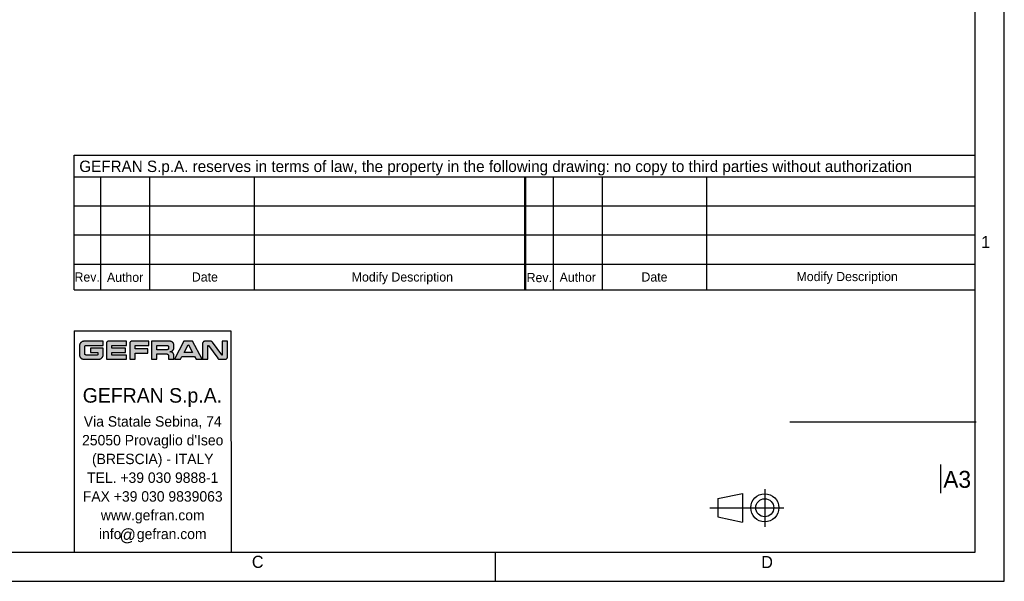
# Model space of a CAD drawing. Header units: millimetres. Extents: x 0 to 420, y 0 to 297.
# Tile 59 of 76: x 217 to 420, y 0 to 116. Entities that reach past the tile are written whole.
import ezdxf

# ---------------------------------------------------------------- set-up
doc = ezdxf.new("R2010")
doc.units = ezdxf.units.MM
doc.header["$LTSCALE"] = 23.1
doc.layers.get('0').update_dxf_attribs({"linetype": 'CONTINUOUS'})
doc.styles.add('TEXTSTYLE_2', font='trium.ttf')
doc.styles.add('TEXTSTYLE_3', font='trium.ttf')
doc.styles.add('TEXTSTYLE_4', font='triumb.ttf')

msp = doc.modelspace()

# ---------------------------------------------------------------- hatches: boundary and pattern name
at = {"linetype": 'CONTINUOUS'}
h = msp.add_hatch(color=2, dxfattribs=at)
h.paths.add_polyline_path([(251.55371, 48.83193), (251.56365, 48.83283), (251.5736, 48.83193), (251.58307, 48.82927), (251.5919, 48.82492), (251.59987, 48.81895), (251.60673, 48.81153), (251.61207, 48.80316), (252.42236, 47.27917), (250.70463, 47.27917), (251.51515, 48.80316), (251.52066, 48.81173), (251.52737, 48.81894), (251.53536, 48.82491), (251.54422, 48.82927)])
h.paths.add_polyline_path([(248.0164, 47.4574), (248.07508, 47.47806), (248.13211, 47.50311), (248.1872, 47.53245), (248.24004, 47.56593), (248.29033, 47.60338), (248.33775, 47.64458), (248.37547, 47.68226), (248.41671, 47.72963), (248.45421, 47.77988), (248.48775, 47.8327), (248.51715, 47.88776), (248.54226, 47.94476), (248.56298, 48.00342), (248.5792, 48.06345), (248.59087, 48.12463), (248.59792, 48.18672), (248.60033, 48.24954), (248.60033, 48.74846), (248.59799, 48.81142), (248.59099, 48.87364), (248.57939, 48.93494), (248.56323, 48.99508), (248.54259, 49.05383), (248.51755, 49.11091), (248.48823, 49.16603), (248.45478, 49.21889), (248.41738, 49.26918), (248.37625, 49.31657), (248.3385, 49.35437), (248.29121, 49.39555), (248.24105, 49.43298), (248.18833, 49.46644), (248.13337, 49.49576), (248.07646, 49.52079), (248.0179, 49.54143), (247.95794, 49.55758), (247.89682, 49.56918), (247.83476, 49.57618), (247.77196, 49.57852), (243.99503, 49.57852), (243.99503, 45.85562), (245.09074, 45.85562), (245.09074, 46.95366), (247.07309, 46.95366), (247.11844, 46.95133), (247.16296, 46.94438), (247.20636, 46.93288), (247.24833, 46.91693), (247.28849, 46.89666), (247.32643, 46.87224), (247.36173, 46.84393), (247.39395, 46.81203), (247.39639, 46.80934), (247.42476, 46.7741), (247.44921, 46.73624), (247.46952, 46.69617), (247.48549, 46.65431), (247.497, 46.61105), (247.50395, 46.56671), (247.50628, 46.52158), (247.50628, 45.85562), (248.60198, 45.85562), (248.60198, 46.58771), (248.59963, 46.65041), (248.59264, 46.71244), (248.58102, 46.77361), (248.56484, 46.8337), (248.54416, 46.89245), (248.51906, 46.9496), (248.48965, 47.00485), (248.45609, 47.05788), (248.41856, 47.10838), (248.37726, 47.15601), (248.33774, 47.19556), (248.29016, 47.23687), (248.23973, 47.27442), (248.18677, 47.30799), (248.1316, 47.33739), (248.07454, 47.36249), (248.01588, 47.38317), (247.95588, 47.39935), (247.8948, 47.41096), (247.83285, 47.41796), (247.77023, 47.4203), (247.83306, 47.42264), (247.89516, 47.42964), (247.95635, 47.44124)])
h.paths.add_polyline_path([(229.82298, 49.5387), (229.75765, 49.51677), (229.69373, 49.49014), (229.63149, 49.45889), (229.5712, 49.42312), (229.51317, 49.38298), (229.45771, 49.33863), (229.40515, 49.29028), (229.35581, 49.2382), (229.3336, 49.21224), (229.2896, 49.1552), (229.24961, 49.0953), (229.21386, 49.03289), (229.18253, 48.96832), (229.15577, 48.90194), (229.1337, 48.83409), (229.11639, 48.76509), (229.1039, 48.69521), (229.09627, 48.62471), (229.09351, 48.55383), (229.09351, 46.83132), (229.09612, 46.76099), (229.10356, 46.69176), (229.11579, 46.62378), (229.13273, 46.55722), (229.15432, 46.49225), (229.18048, 46.42907), (229.21112, 46.3679), (229.24613, 46.30898), (229.28537, 46.25254), (229.3287, 46.19886), (229.37593, 46.1482), (229.42686, 46.10081), (229.48124, 46.05695), (229.49553, 46.04643), (229.55384, 46.00737), (229.61491, 45.9724), (229.67846, 45.9417), (229.74419, 45.91541), (229.81182, 45.89367), (229.88108, 45.87657), (229.9517, 45.86421), (230.02343, 45.85665), (230.09606, 45.85395), (233.02208, 45.85395), (233.0927, 45.85655), (233.16258, 45.86401), (233.23152, 45.87629), (233.29932, 45.89334), (233.36576, 45.9151), (233.43056, 45.94148), (233.49346, 45.97239), (233.55417, 46.0077), (233.61239, 46.04725), (233.6678, 46.09086), (233.72011, 46.1383), (233.74086, 46.15908), (233.78822, 46.21145), (233.83175, 46.26692), (233.87122, 46.32519), (233.90644, 46.38594), (233.93727, 46.44888), (233.96356, 46.51372), (233.98522, 46.58018), (234.00217, 46.64801), (234.01436, 46.71698), (234.02172, 46.78687), (234.02422, 46.8575), (234.02409, 46.85993), (234.02356, 46.96503), (234.02372, 47.72479), (234.02422, 48.15077), (231.39723, 48.15077), (231.39723, 47.27917), (232.92851, 47.27917), (232.92851, 46.86995), (232.92611, 46.84389), (232.91899, 46.81888), (232.90733, 46.79553), (232.89143, 46.77458), (232.88275, 46.7659), (232.8618, 46.75), (232.83845, 46.73834), (232.81344, 46.73122), (232.78739, 46.72882), (230.47202, 46.72834), (230.43481, 46.73076), (230.3984, 46.73798), (230.36322, 46.7499), (230.32979, 46.76637), (230.29869, 46.78715), (230.27056, 46.81183), (230.24603, 46.83986), (230.22557, 46.87061), (230.2095, 46.90352), (230.19801, 46.93807), (230.19123, 46.97382), (230.18925, 47.01041), (230.18935, 47.4902), (230.19026, 48.30891), (230.19092, 48.41921), (230.19105, 48.42164), (230.19347, 48.45897), (230.20068, 48.49537), (230.21258, 48.53044), (230.229, 48.5637), (230.24971, 48.59461), (230.27246, 48.62068), (230.3003, 48.6454), (230.331, 48.66613), (230.364, 48.68254), (230.3988, 48.69443), (230.43493, 48.70163), (230.47202, 48.70405), (234.02422, 48.70445), (234.02422, 49.57852), (230.09423, 49.57852), (230.02528, 49.57582), (229.95699, 49.56827), (229.8895, 49.55588)])
h.paths.add_polyline_path([(234.98282, 49.5589), (234.942, 49.54382), (234.90283, 49.52464), (234.86567, 49.50151), (234.83092, 49.47466), (234.81417, 49.45952), (234.78386, 49.42761), (234.757, 49.39288), (234.73387, 49.35575), (234.71469, 49.3166), (234.69961, 49.27581), (234.68875, 49.23373), (234.68219, 49.19066), (234.67999, 49.14685), (234.67999, 45.85473), (238.83874, 45.85473), (238.83874, 46.72633), (235.7757, 46.72633), (235.7757, 47.27917), (238.62703, 47.27917), (238.62703, 48.15575), (235.7757, 48.15575), (235.7757, 48.7061), (238.84205, 48.7061), (238.84205, 49.57852), (235.11186, 49.57852), (235.06803, 49.57632), (235.02493, 49.56976)])
h.paths.add_polyline_path([(259.31674, 45.87709), (259.36375, 45.89425), (259.4089, 45.91609), (259.45178, 45.94242), (259.49195, 45.973), (259.52894, 46.00754), (259.55221, 46.03327), (259.5828, 46.07343), (259.60913, 46.11631), (259.63096, 46.16146), (259.64812, 46.20846), (259.66048, 46.25693), (259.66794, 46.30653), (259.67044, 46.35697), (259.67044, 49.57852), (258.57473, 49.57852), (258.57473, 46.78485), (258.57231, 46.76863), (258.56521, 46.75384), (258.55388, 46.74164), (258.55057, 46.73921), (258.53579, 46.7321), (258.51959, 46.72968), (258.50343, 46.7321), (258.49872, 46.73381), (258.48546, 46.74201), (258.47618, 46.75323), (256.53835, 49.3915), (256.50976, 49.42854), (256.47867, 49.46106), (256.44289, 49.4913), (256.40419, 49.51743), (256.36304, 49.53915), (256.31992, 49.55624), (256.27524, 49.56857), (256.22938, 49.57602), (256.18266, 49.57852), (255.02534, 49.57848), (254.97488, 49.57598), (254.92526, 49.56851), (254.87677, 49.55616), (254.82975, 49.539), (254.78459, 49.51717), (254.7417, 49.49084), (254.70153, 49.46026), (254.67583, 49.43702), (254.64129, 49.40004), (254.6107, 49.35989), (254.58437, 49.31703), (254.56254, 49.2719), (254.54538, 49.22492), (254.53303, 49.17646), (254.52557, 49.12687), (254.52306, 49.07644), (254.52306, 45.85477), (255.61878, 45.85477), (255.61878, 48.64845), (255.6212, 48.66467), (255.6283, 48.67945), (255.63072, 48.68274), (255.64292, 48.69407), (255.6577, 48.70117), (255.67392, 48.70359), (255.6898, 48.70119), (255.70455, 48.69408), (255.71697, 48.68268), (255.71805, 48.68131), (257.64853, 46.05392), (257.67584, 46.01597), (257.68289, 46.00744), (257.71507, 45.97342), (257.75065, 45.94315), (257.78922, 45.91696), (257.83032, 45.89513), (257.87353, 45.87785), (257.91848, 45.86529), (257.96483, 45.85757), (258.01229, 45.85477), (259.16823, 45.85477), (259.21867, 45.85728), (259.26827, 45.86474)])
h.paths.add_polyline_path([(239.80998, 49.55947), (239.7697, 49.54482), (239.73099, 49.52618), (239.69422, 49.50369), (239.65975, 49.47757), (239.63592, 49.45601), (239.60642, 49.42424), (239.5803, 49.38978), (239.55781, 49.35301), (239.53917, 49.31431), (239.52452, 49.27404), (239.51398, 49.23252), (239.50761, 49.19004), (239.50547, 49.14685), (239.50547, 45.85477), (240.60118, 45.85477), (240.60118, 47.11733), (243.23006, 47.11733), (243.23006, 47.9889), (240.60118, 47.9889), (240.60118, 48.70195), (243.44709, 48.70195), (243.44709, 49.57852), (239.9372, 49.57852), (239.894, 49.57638), (239.85151, 49.57001)])
h.paths.add_polyline_path([(247.26355, 47.83265), (247.23982, 47.82964), (247.21576, 47.82862), (245.09074, 47.82862), (245.09074, 48.70357), (247.2158, 48.70357), (247.23986, 48.70256), (247.26359, 48.69954), (247.28691, 48.69454), (247.3097, 48.68758), (247.33183, 48.67869), (247.35317, 48.66794), (247.37358, 48.65538), (247.39289, 48.64109), (247.41097, 48.62519), (247.41959, 48.61657), (247.43549, 48.59848), (247.44978, 48.57916), (247.46234, 48.55874), (247.47309, 48.53739), (247.48198, 48.51525), (247.48894, 48.49245), (247.49394, 48.46913), (247.49696, 48.44538), (247.49797, 48.42132), (247.49797, 48.11172), (247.49696, 48.08753), (247.49394, 48.06369), (247.48894, 48.04028), (247.48199, 48.01741), (247.47312, 47.99521), (247.46238, 47.97381), (247.44984, 47.95336), (247.43558, 47.934), (247.4197, 47.91589), (247.41084, 47.90701), (247.39278, 47.8911), (247.37347, 47.87682), (247.35308, 47.86426), (247.33175, 47.8535), (247.30963, 47.84462), (247.28685, 47.83766)])
h.paths.add_polyline_path([(249.94106, 45.85395), (250.24561, 46.41093), (252.88137, 46.41093), (253.18591, 45.85395), (254.41518, 45.85395), (252.44075, 49.57852), (250.68624, 49.57852), (248.70012, 45.85395)])

# ---------------------------------------------------------------- linework, layer by layer
at = {"color": 2, "linetype": 'CONTINUOUS'}
for p, q in [((420, 0), (420, 297)), ((228.00618, 88.02469), (414.00618, 88.02469)), ((228.00618, 60.20443), (228.00618, 88.02469)), ((228.00618, 83.53017), (414.00618, 83.53017)), ((233.52784, 60.20443), (233.52784, 83.53017)), ((243.6512, 60.20443), (243.6512, 83.53017)), ((265.22932, 60.20443), (265.22932, 83.53017)), ((320.98653, 83.53017), (320.98653, 60.20443)), ((321.19787, 83.53017), (321.19787, 60.20443)), ((326.92218, 60.20443), (326.92218, 83.53017)), ((337.04555, 60.20443), (337.04555, 83.53017)), ((358.62367, 60.20443), (358.62367, 83.53017)), ((228.00618, 77.52555), (321.00618, 77.52555)), ((321.19787, 77.52555), (414.00618, 77.52555)), ((228.00618, 71.52093), (321.00618, 71.52093)), ((321.19787, 71.52093), (414.00618, 71.52093)), ((228.00618, 65.51631), (321.00618, 65.51631)), ((321.19787, 65.51631), (414.00618, 65.51631)), ((229.1337, 48.83409), (229.11639, 48.76509)), ((229.15577, 48.90194), (229.1337, 48.83409)), ((229.18253, 48.96832), (229.15577, 48.90194)), ((229.21386, 49.03289), (229.18253, 48.96832)), ((229.24961, 49.0953), (229.21386, 49.03289)), ((229.2896, 49.1552), (229.24961, 49.0953)), ((229.3336, 49.21224), (229.2896, 49.1552)), ((229.35581, 49.2382), (229.3336, 49.21224)), ((229.40515, 49.29028), (229.35581, 49.2382)), ((229.45771, 49.33863), (229.40515, 49.29028)), ((229.51317, 49.38298), (229.45771, 49.33863)), ((229.5712, 49.42312), (229.51317, 49.38298)), ((229.63149, 49.45889), (229.5712, 49.42312)), ((229.69373, 49.49014), (229.63149, 49.45889)), ((229.75765, 49.51677), (229.69373, 49.49014)), ((229.82298, 49.5387), (229.75765, 49.51677)), ((229.8895, 49.55588), (229.82298, 49.5387)), ((229.95699, 49.56827), (229.8895, 49.55588)), ((230.02528, 49.57582), (229.95699, 49.56827)), ((230.09423, 49.57852), (230.02528, 49.57582)), ((234.02422, 49.57852), (230.09423, 49.57852)), ((234.02422, 48.70445), (234.02422, 49.57852)), ((234.68219, 49.19066), (234.67999, 49.14685)), ((234.67999, 49.14685), (234.67999, 45.85473)), ((234.68875, 49.23373), (234.68219, 49.19066)), ((234.69961, 49.27581), (234.68875, 49.23373)), ((234.71469, 49.3166), (234.69961, 49.27581)), ((234.73387, 49.35575), (234.71469, 49.3166)), ((234.757, 49.39288), (234.73387, 49.35575)), ((234.78386, 49.42761), (234.757, 49.39288)), ((234.81417, 49.45952), (234.78386, 49.42761)), ((234.83092, 49.47466), (234.81417, 49.45952)), ((234.86567, 49.50151), (234.83092, 49.47466)), ((234.90283, 49.52464), (234.86567, 49.50151)), ((234.942, 49.54382), (234.90283, 49.52464)), ((234.98282, 49.5589), (234.942, 49.54382)), ((235.02493, 49.56976), (234.98282, 49.5589)), ((235.06803, 49.57632), (235.02493, 49.56976)), ((235.11186, 49.57852), (235.06803, 49.57632)), ((238.84205, 49.57852), (235.11186, 49.57852)), ((238.84205, 48.7061), (238.84205, 49.57852)), ((239.50761, 49.19004), (239.50547, 49.14685)), ((239.50547, 49.14685), (239.50547, 45.85477)), ((239.51398, 49.23252), (239.50761, 49.19004)), ((239.52452, 49.27404), (239.51398, 49.23252)), ((239.53917, 49.31431), (239.52452, 49.27404)), ((239.55781, 49.35301), (239.53917, 49.31431)), ((239.5803, 49.38978), (239.55781, 49.35301)), ((239.60642, 49.42424), (239.5803, 49.38978)), ((239.63592, 49.45601), (239.60642, 49.42424)), ((239.65975, 49.47757), (239.63592, 49.45601)), ((239.69422, 49.50369), (239.65975, 49.47757)), ((239.73099, 49.52618), (239.69422, 49.50369)), ((239.7697, 49.54482), (239.73099, 49.52618)), ((239.80998, 49.55947), (239.7697, 49.54482)), ((239.85151, 49.57001), (239.80998, 49.55947)), ((239.894, 49.57638), (239.85151, 49.57001)), ((239.9372, 49.57852), (239.894, 49.57638)), ((243.44709, 49.57852), (239.9372, 49.57852)), ((243.44709, 48.70195), (243.44709, 49.57852)), ((247.77196, 49.57852), (243.99503, 49.57852)), ((243.99503, 49.57852), (243.99503, 45.85562)), ((247.83476, 49.57618), (247.77196, 49.57852)), ((247.89682, 49.56918), (247.83476, 49.57618)), ((247.95794, 49.55758), (247.89682, 49.56918)), ((248.0179, 49.54143), (247.95794, 49.55758)), ((248.07646, 49.52079), (248.0179, 49.54143)), ((248.13337, 49.49576), (248.07646, 49.52079)), ((248.18833, 49.46644), (248.13337, 49.49576)), ((248.24105, 49.43298), (248.18833, 49.46644)), ((248.29121, 49.39555), (248.24105, 49.43298)), ((248.3385, 49.35437), (248.29121, 49.39555)), ((248.37625, 49.31657), (248.3385, 49.35437)), ((248.41738, 49.26918), (248.37625, 49.31657)), ((248.45478, 49.21889), (248.41738, 49.26918)), ((248.48823, 49.16603), (248.45478, 49.21889)), ((248.51755, 49.11091), (248.48823, 49.16603)), ((248.54259, 49.05383), (248.51755, 49.11091)), ((248.56323, 48.99508), (248.54259, 49.05383)), ((248.57939, 48.93494), (248.56323, 48.99508)), ((248.59099, 48.87364), (248.57939, 48.93494)), ((248.59799, 48.81142), (248.59099, 48.87364)), ((248.60033, 48.74846), (248.59799, 48.81142)), ((250.68624, 49.57852), (248.70012, 45.85395)), ((252.44075, 49.57852), (250.68624, 49.57852)), ((250.70463, 47.27917), (251.51515, 48.80316)), ((251.51515, 48.80316), (251.52066, 48.81173)), ((251.52066, 48.81173), (251.52737, 48.81894)), ((251.52737, 48.81894), (251.53536, 48.82491)), ((251.53536, 48.82491), (251.54422, 48.82927)), ((251.54422, 48.82927), (251.55371, 48.83193)), ((251.55371, 48.83193), (251.56365, 48.83283)), ((251.56365, 48.83283), (251.5736, 48.83193)), ((251.5736, 48.83193), (251.58307, 48.82927)), ((251.58307, 48.82927), (251.5919, 48.82492)), ((251.5919, 48.82492), (251.59987, 48.81895)), ((251.59987, 48.81895), (251.60673, 48.81153)), ((251.60673, 48.81153), (251.61207, 48.80316)), ((251.61207, 48.80316), (252.42236, 47.27917)), ((254.41518, 45.85395), (252.44075, 49.57852)), ((254.52557, 49.12687), (254.52306, 49.07644)), ((254.52306, 49.07644), (254.52306, 45.85477)), ((254.53303, 49.17646), (254.52557, 49.12687)), ((254.54538, 49.22492), (254.53303, 49.17646)), ((254.56254, 49.2719), (254.54538, 49.22492)), ((254.58437, 49.31703), (254.56254, 49.2719)), ((254.6107, 49.35989), (254.58437, 49.31703)), ((254.64129, 49.40004), (254.6107, 49.35989)), ((254.67583, 49.43702), (254.64129, 49.40004)), ((254.70153, 49.46026), (254.67583, 49.43702)), ((254.7417, 49.49084), (254.70153, 49.46026)), ((254.78459, 49.51717), (254.7417, 49.49084)), ((254.82975, 49.539), (254.78459, 49.51717)), ((254.87677, 49.55616), (254.82975, 49.539)), ((254.92526, 49.56851), (254.87677, 49.55616)), ((254.97488, 49.57598), (254.92526, 49.56851)), ((255.02534, 49.57848), (254.97488, 49.57598)), ((256.18266, 49.57852), (255.02534, 49.57848)), ((256.22938, 49.57602), (256.18266, 49.57852)), ((256.27524, 49.56857), (256.22938, 49.57602)), ((256.31992, 49.55624), (256.27524, 49.56857)), ((256.36304, 49.53915), (256.31992, 49.55624)), ((256.40419, 49.51743), (256.36304, 49.53915)), ((256.44289, 49.4913), (256.40419, 49.51743)), ((256.47867, 49.46106), (256.44289, 49.4913)), ((256.50976, 49.42854), (256.47867, 49.46106)), ((256.53835, 49.3915), (256.50976, 49.42854)), ((258.47618, 46.75323), (256.53835, 49.3915)), ((259.67044, 49.57852), (258.57473, 49.57852)), ((258.57473, 49.57852), (258.57473, 46.78485)), ((259.67044, 46.35697), (259.67044, 49.57852)), ((229.09627, 48.62471), (229.09351, 48.55383)), ((229.09351, 48.55383), (229.09351, 46.83132)), ((229.09351, 46.83132), (229.09612, 46.76099)), ((229.09612, 46.76099), (229.10356, 46.69176)), ((229.1039, 48.69521), (229.09627, 48.62471)), ((229.11639, 48.76509), (229.1039, 48.69521)), ((230.18925, 47.01041), (230.18935, 47.4902)), ((230.19123, 46.97382), (230.18925, 47.01041)), ((230.18935, 47.4902), (230.19026, 48.30891)), ((230.19026, 48.30891), (230.19092, 48.41921)), ((230.19092, 48.41921), (230.19105, 48.42164)), ((230.19105, 48.42164), (230.19347, 48.45897)), ((230.19801, 46.93807), (230.19123, 46.97382)), ((230.19347, 48.45897), (230.20068, 48.49537)), ((230.2095, 46.90352), (230.19801, 46.93807)), ((230.20068, 48.49537), (230.21258, 48.53044)), ((230.22557, 46.87061), (230.2095, 46.90352)), ((230.21258, 48.53044), (230.229, 48.5637)), ((230.24603, 46.83986), (230.22557, 46.87061)), ((230.229, 48.5637), (230.24971, 48.59461)), ((230.27056, 46.81183), (230.24603, 46.83986)), ((230.24971, 48.59461), (230.27246, 48.62068)), ((230.29869, 46.78715), (230.27056, 46.81183)), ((230.27246, 48.62068), (230.3003, 48.6454)), ((230.32979, 46.76637), (230.29869, 46.78715)), ((230.3003, 48.6454), (230.331, 48.66613)), ((230.36322, 46.7499), (230.32979, 46.76637)), ((230.331, 48.66613), (230.364, 48.68254)), ((230.3984, 46.73798), (230.36322, 46.7499)), ((230.364, 48.68254), (230.3988, 48.69443)), ((230.3988, 48.69443), (230.43493, 48.70163)), ((230.43493, 48.70163), (230.47202, 48.70405)), ((230.47202, 48.70405), (234.02422, 48.70445)), ((234.02422, 48.15077), (231.39723, 48.15077)), ((231.39723, 48.15077), (231.39723, 47.27917)), ((231.39723, 47.27917), (232.92851, 47.27917)), ((232.8618, 46.75), (232.83845, 46.73834)), ((232.88275, 46.7659), (232.8618, 46.75)), ((232.89143, 46.77458), (232.88275, 46.7659)), ((232.90733, 46.79553), (232.89143, 46.77458)), ((232.91899, 46.81888), (232.90733, 46.79553)), ((232.92611, 46.84389), (232.91899, 46.81888)), ((232.92851, 46.86995), (232.92611, 46.84389)), ((232.92851, 47.27917), (232.92851, 46.86995)), ((234.01436, 46.71698), (234.02172, 46.78687)), ((234.02172, 46.78687), (234.02422, 46.8575)), ((234.02356, 46.96503), (234.02372, 47.72479)), ((234.02409, 46.85993), (234.02356, 46.96503)), ((234.02372, 47.72479), (234.02422, 48.15077)), ((234.02422, 46.8575), (234.02409, 46.85993)), ((235.7757, 48.7061), (238.84205, 48.7061)), ((235.7757, 48.15575), (235.7757, 48.7061)), ((238.62703, 48.15575), (235.7757, 48.15575)), ((235.7757, 47.27917), (238.62703, 47.27917)), ((235.7757, 46.72633), (235.7757, 47.27917)), ((238.62703, 47.27917), (238.62703, 48.15575)), ((240.60118, 48.70195), (243.44709, 48.70195)), ((240.60118, 47.9889), (240.60118, 48.70195)), ((243.23006, 47.9889), (240.60118, 47.9889)), ((240.60118, 47.11733), (243.23006, 47.11733)), ((240.60118, 45.85477), (240.60118, 47.11733)), ((243.23006, 47.11733), (243.23006, 47.9889)), ((245.09074, 48.70357), (247.2158, 48.70357)), ((245.09074, 47.82862), (245.09074, 48.70357)), ((247.21576, 47.82862), (245.09074, 47.82862)), ((245.09074, 46.95366), (247.07309, 46.95366)), ((245.09074, 45.85562), (245.09074, 46.95366)), ((247.07309, 46.95366), (247.11844, 46.95133)), ((247.11844, 46.95133), (247.16296, 46.94438)), ((247.16296, 46.94438), (247.20636, 46.93288)), ((247.20636, 46.93288), (247.24833, 46.91693)), ((247.23982, 47.82964), (247.21576, 47.82862)), ((247.2158, 48.70357), (247.23986, 48.70256)), ((247.26355, 47.83265), (247.23982, 47.82964)), ((247.23986, 48.70256), (247.26359, 48.69954)), ((247.24833, 46.91693), (247.28849, 46.89666)), ((247.28685, 47.83766), (247.26355, 47.83265)), ((247.26359, 48.69954), (247.28691, 48.69454)), ((247.30963, 47.84462), (247.28685, 47.83766)), ((247.28691, 48.69454), (247.3097, 48.68758)), ((247.28849, 46.89666), (247.32643, 46.87224)), ((247.33175, 47.8535), (247.30963, 47.84462)), ((247.3097, 48.68758), (247.33183, 48.67869)), ((247.32643, 46.87224), (247.36173, 46.84393)), ((247.35308, 47.86426), (247.33175, 47.8535)), ((247.33183, 48.67869), (247.35317, 48.66794)), ((247.37347, 47.87682), (247.35308, 47.86426)), ((247.35317, 48.66794), (247.37358, 48.65538)), ((247.36173, 46.84393), (247.39395, 46.81203)), ((247.39278, 47.8911), (247.37347, 47.87682)), ((247.37358, 48.65538), (247.39289, 48.64109)), ((247.41084, 47.90701), (247.39278, 47.8911)), ((247.39289, 48.64109), (247.41097, 48.62519)), ((247.39395, 46.81203), (247.39639, 46.80934)), ((247.39639, 46.80934), (247.42476, 46.7741)), ((247.4197, 47.91589), (247.41084, 47.90701)), ((247.41097, 48.62519), (247.41959, 48.61657)), ((247.41959, 48.61657), (247.43549, 48.59848)), ((247.43558, 47.934), (247.4197, 47.91589)), ((247.42476, 46.7741), (247.44921, 46.73624)), ((247.43549, 48.59848), (247.44978, 48.57916)), ((247.44984, 47.95336), (247.43558, 47.934)), ((247.44978, 48.57916), (247.46234, 48.55874)), ((247.46238, 47.97381), (247.44984, 47.95336)), ((247.46234, 48.55874), (247.47309, 48.53739)), ((247.47312, 47.99521), (247.46238, 47.97381)), ((247.47309, 48.53739), (247.48198, 48.51525)), ((247.48199, 48.01741), (247.47312, 47.99521)), ((247.48198, 48.51525), (247.48894, 48.49245)), ((247.48894, 48.04028), (247.48199, 48.01741)), ((247.48894, 48.49245), (247.49394, 48.46913)), ((247.49394, 48.06369), (247.48894, 48.04028)), ((247.49394, 48.46913), (247.49696, 48.44538)), ((247.49696, 48.08753), (247.49394, 48.06369)), ((247.49696, 48.44538), (247.49797, 48.42132)), ((247.49797, 48.11172), (247.49696, 48.08753)), ((247.49797, 48.42132), (247.49797, 48.11172)), ((247.77023, 47.4203), (247.83306, 47.42264)), ((247.83285, 47.41796), (247.77023, 47.4203)), ((247.8948, 47.41096), (247.83285, 47.41796)), ((247.83306, 47.42264), (247.89516, 47.42964)), ((247.95588, 47.39935), (247.8948, 47.41096)), ((247.89516, 47.42964), (247.95635, 47.44124)), ((248.01588, 47.38317), (247.95588, 47.39935)), ((247.95635, 47.44124), (248.0164, 47.4574)), ((248.07454, 47.36249), (248.01588, 47.38317)), ((248.0164, 47.4574), (248.07508, 47.47806)), ((248.1316, 47.33739), (248.07454, 47.36249)), ((248.07508, 47.47806), (248.13211, 47.50311)), ((248.18677, 47.30799), (248.1316, 47.33739)), ((248.13211, 47.50311), (248.1872, 47.53245)), ((248.23973, 47.27442), (248.18677, 47.30799)), ((248.1872, 47.53245), (248.24004, 47.56593)), ((248.29016, 47.23687), (248.23973, 47.27442)), ((248.24004, 47.56593), (248.29033, 47.60338)), ((248.33774, 47.19556), (248.29016, 47.23687)), ((248.29033, 47.60338), (248.33775, 47.64458)), ((248.37726, 47.15601), (248.33774, 47.19556)), ((248.33775, 47.64458), (248.37547, 47.68226)), ((248.37547, 47.68226), (248.41671, 47.72963)), ((248.41856, 47.10838), (248.37726, 47.15601)), ((248.41671, 47.72963), (248.45421, 47.77988)), ((248.45609, 47.05788), (248.41856, 47.10838)), ((248.45421, 47.77988), (248.48775, 47.8327)), ((248.48965, 47.00485), (248.45609, 47.05788)), ((248.48775, 47.8327), (248.51715, 47.88776)), ((248.51906, 46.9496), (248.48965, 47.00485)), ((248.51715, 47.88776), (248.54226, 47.94476)), ((248.54416, 46.89245), (248.51906, 46.9496)), ((248.54226, 47.94476), (248.56298, 48.00342)), ((248.56484, 46.8337), (248.54416, 46.89245)), ((248.56298, 48.00342), (248.5792, 48.06345)), ((248.58102, 46.77361), (248.56484, 46.8337)), ((248.5792, 48.06345), (248.59087, 48.12463)), ((248.59264, 46.71244), (248.58102, 46.77361)), ((248.59087, 48.12463), (248.59792, 48.18672)), ((248.59792, 48.18672), (248.60033, 48.24954)), ((248.60033, 48.24954), (248.60033, 48.74846)), ((252.42236, 47.27917), (250.70463, 47.27917)), ((255.61878, 48.64845), (255.6212, 48.66467)), ((255.61878, 45.85477), (255.61878, 48.64845)), ((255.6212, 48.66467), (255.6283, 48.67945)), ((255.6283, 48.67945), (255.63072, 48.68274)), ((255.63072, 48.68274), (255.64292, 48.69407)), ((255.64292, 48.69407), (255.6577, 48.70117)), ((255.6577, 48.70117), (255.67392, 48.70359)), ((255.67392, 48.70359), (255.6898, 48.70119)), ((255.6898, 48.70119), (255.70455, 48.69408)), ((255.70455, 48.69408), (255.71697, 48.68268)), ((255.71697, 48.68268), (255.71805, 48.68131)), ((255.71805, 48.68131), (257.64853, 46.05392)), ((258.48546, 46.74201), (258.47618, 46.75323)), ((258.49872, 46.73381), (258.48546, 46.74201)), ((258.55388, 46.74164), (258.55057, 46.73921)), ((258.56521, 46.75384), (258.55388, 46.74164)), ((258.57231, 46.76863), (258.56521, 46.75384)), ((258.57473, 46.78485), (258.57231, 46.76863)), ((229.10356, 46.69176), (229.11579, 46.62378)), ((229.11579, 46.62378), (229.13273, 46.55722)), ((229.13273, 46.55722), (229.15432, 46.49225)), ((229.15432, 46.49225), (229.18048, 46.42907)), ((229.18048, 46.42907), (229.21112, 46.3679)), ((229.21112, 46.3679), (229.24613, 46.30898)), ((229.24613, 46.30898), (229.28537, 46.25254)), ((229.28537, 46.25254), (229.3287, 46.19886)), ((229.3287, 46.19886), (229.37593, 46.1482)), ((229.37593, 46.1482), (229.42686, 46.10081)), ((229.42686, 46.10081), (229.48124, 46.05695)), ((229.48124, 46.05695), (229.49553, 46.04643)), ((229.49553, 46.04643), (229.55384, 46.00737)), ((229.55384, 46.00737), (229.61491, 45.9724)), ((229.61491, 45.9724), (229.67846, 45.9417)), ((229.67846, 45.9417), (229.74419, 45.91541)), ((229.74419, 45.91541), (229.81182, 45.89367)), ((229.81182, 45.89367), (229.88108, 45.87657)), ((229.88108, 45.87657), (229.9517, 45.86421)), ((229.9517, 45.86421), (230.02343, 45.85665)), ((230.02343, 45.85665), (230.09606, 45.85395)), ((230.09606, 45.85395), (233.02208, 45.85395)), ((230.43481, 46.73076), (230.3984, 46.73798)), ((230.47202, 46.72834), (230.43481, 46.73076)), ((232.78739, 46.72882), (230.47202, 46.72834)), ((232.81344, 46.73122), (232.78739, 46.72882)), ((232.83845, 46.73834), (232.81344, 46.73122)), ((233.02208, 45.85395), (233.0927, 45.85655)), ((233.0927, 45.85655), (233.16258, 45.86401)), ((233.16258, 45.86401), (233.23152, 45.87629)), ((233.23152, 45.87629), (233.29932, 45.89334)), ((233.29932, 45.89334), (233.36576, 45.9151)), ((233.36576, 45.9151), (233.43056, 45.94148)), ((233.43056, 45.94148), (233.49346, 45.97239)), ((233.49346, 45.97239), (233.55417, 46.0077)), ((233.55417, 46.0077), (233.61239, 46.04725)), ((233.61239, 46.04725), (233.6678, 46.09086)), ((233.6678, 46.09086), (233.72011, 46.1383)), ((233.72011, 46.1383), (233.74086, 46.15908)), ((233.74086, 46.15908), (233.78822, 46.21145)), ((233.78822, 46.21145), (233.83175, 46.26692)), ((233.83175, 46.26692), (233.87122, 46.32519)), ((233.87122, 46.32519), (233.90644, 46.38594)), ((233.90644, 46.38594), (233.93727, 46.44888)), ((233.93727, 46.44888), (233.96356, 46.51372)), ((233.96356, 46.51372), (233.98522, 46.58018)), ((233.98522, 46.58018), (234.00217, 46.64801)), ((234.00217, 46.64801), (234.01436, 46.71698)), ((234.67999, 45.85473), (238.83874, 45.85473)), ((238.83874, 46.72633), (235.7757, 46.72633)), ((238.83874, 45.85473), (238.83874, 46.72633)), ((239.50547, 45.85477), (240.60118, 45.85477)), ((243.99503, 45.85562), (245.09074, 45.85562)), ((247.44921, 46.73624), (247.46952, 46.69617)), ((247.46952, 46.69617), (247.48549, 46.65431)), ((247.48549, 46.65431), (247.497, 46.61105)), ((247.497, 46.61105), (247.50395, 46.56671)), ((247.50395, 46.56671), (247.50628, 46.52158)), ((247.50628, 46.52158), (247.50628, 45.85562)), ((247.50628, 45.85562), (248.60198, 45.85562)), ((248.59963, 46.65041), (248.59264, 46.71244)), ((248.60198, 46.58771), (248.59963, 46.65041)), ((248.60198, 45.85562), (248.60198, 46.58771)), ((248.70012, 45.85395), (249.94106, 45.85395)), ((249.94106, 45.85395), (250.24561, 46.41093)), ((250.24561, 46.41093), (252.88137, 46.41093)), ((252.88137, 46.41093), (253.18591, 45.85395)), ((253.18591, 45.85395), (254.41518, 45.85395)), ((254.52306, 45.85477), (255.61878, 45.85477)), ((257.64853, 46.05392), (257.67584, 46.01597)), ((257.67584, 46.01597), (257.68289, 46.00744)), ((257.68289, 46.00744), (257.71507, 45.97342)), ((257.71507, 45.97342), (257.75065, 45.94315)), ((257.75065, 45.94315), (257.78922, 45.91696)), ((257.78922, 45.91696), (257.83032, 45.89513)), ((257.83032, 45.89513), (257.87353, 45.87785)), ((257.87353, 45.87785), (257.91848, 45.86529)), ((257.91848, 45.86529), (257.96483, 45.85757)), ((257.96483, 45.85757), (258.01229, 45.85477)), ((258.01229, 45.85477), (259.16823, 45.85477)), ((258.50343, 46.7321), (258.49872, 46.73381)), ((258.51959, 46.72968), (258.50343, 46.7321)), ((258.53579, 46.7321), (258.51959, 46.72968)), ((258.55057, 46.73921), (258.53579, 46.7321)), ((259.16823, 45.85477), (259.21867, 45.85728)), ((259.21867, 45.85728), (259.26827, 45.86474)), ((259.26827, 45.86474), (259.31674, 45.87709)), ((259.31674, 45.87709), (259.36375, 45.89425)), ((259.36375, 45.89425), (259.4089, 45.91609)), ((259.4089, 45.91609), (259.45178, 45.94242)), ((259.45178, 45.94242), (259.49195, 45.973)), ((259.49195, 45.973), (259.52894, 46.00754)), ((259.52894, 46.00754), (259.55221, 46.03327)), ((259.55221, 46.03327), (259.5828, 46.07343)), ((259.5828, 46.07343), (259.60913, 46.11631)), ((259.60913, 46.11631), (259.63096, 46.16146)), ((259.63096, 46.16146), (259.64812, 46.20846)), ((259.64812, 46.20846), (259.66048, 46.25693)), ((259.66048, 46.25693), (259.66794, 46.30653)), ((259.66794, 46.30653), (259.67044, 46.35697)), ((375.74699, 32.95631), (414.21398, 32.95631)), ((406.83245, 24.14734), (406.83245, 18.18076)), ((370.56127, 19.04536), (370.56127, 11.22563)), ((360.88951, 17.09043), (365.93607, 18.13095)), ((360.88951, 17.09043), (360.88951, 13.31879)), ((365.93607, 18.13095), (365.93607, 12.22378)), ((359.19181, 15.18694), (374.47113, 15.18694)), ((360.88951, 13.31879), (365.93607, 12.22378)), ((315, 0), (315, 6)), ((0, 0), (420, 0))]:
    msp.add_line(p, q, dxfattribs=at)
at = {"color": 7, "linetype": 'CONTINUOUS'}
for p, q in [((414, 6), (414, 291)), ((228.00618, 60.20443), (414.00618, 60.20443)), ((228.00946, 51.7532), (260.38907, 51.7532)), ((228.00946, 51.7532), (228.00946, 6.0409)), ((260.38907, 51.7532), (260.42219, 6.07658)), ((18, 6), (414, 6))]:
    msp.add_line(p, q, dxfattribs=at)
at = {"color": 2, "linetype": 'CONTINUOUS'}
for radius in [2.89927, 1.86486]:
    msp.add_circle((370.56127, 15.18694), radius, dxfattribs=at)

# ---------------------------------------------------------------- texts
for s, insert, char_height, width, attachment_point, line_spacing_factor, style in [('GEFRAN S.p.A. reserves in terms of law, the property in the following drawing: no copy to third parties without authorization', (229.0759, 86.87326), 2.35, 182.6385185, 1, 0.9, 'TEXTSTYLE_2'), ('1', (416.1442, 71.30451), 2.5, 1.9166667, 2, 0.9, 'TEXTSTYLE_2'), ('Rev.', (228.09247, 63.78943), 1.9, 5.4537037, 1, 0.9, 'TEXTSTYLE_2'), ('Author', (234.79082, 63.73607), 1.9, 7.9237037, 1, 0.9, 'TEXTSTYLE_2'), ('Date', (252.3145, 63.80066), 1.9, 5.5944444, 1, 0.9, 'TEXTSTYLE_2'), ('Modify Description', (285.31357, 63.79913), 1.9, 22.1877778, 1, 0.9, 'TEXTSTYLE_2'), ('Rev.', (321.41155, 63.68344), 1.9, 5.4537037, 1, 0.9, 'TEXTSTYLE_2'), ('Author', (328.21956, 63.75739), 1.9, 7.9237037, 1, 0.9, 'TEXTSTYLE_2'), ('Date', (345.11025, 63.80159), 1.9, 5.5944444, 1, 0.9, 'TEXTSTYLE_2'), ('Modify Description', (377.11543, 63.89635), 1.9, 22.1877778, 1, 0.9, 'TEXTSTYLE_2'), ('GEFRAN S.p.A.', (244.16528, 39.89484), 3, 31.1444444, 2, 0.9, 'TEXTSTYLE_4'), ("Via Statale Sebina, 74\\P25050 Provaglio d'Iseo\\P(BRESCIA) - ITALY\\PTEL. +39 030 9888-1\\PFAX +39 030 9839063\\Pwww.gefran.com\\Pinfo    gefran.com", (244.23637, 34.09246), 2.15, 31.182963, 2, 1.08, 'TEXTSTYLE_3'), ('A3', (407.41007, 22.81084), 3.5, 5.9111111, 1, 0.9, 'TEXTSTYLE_2'), ('@', (237.3693, 10.8474), 2.5, 3.4537037, 1, 0.9, 'TEXTSTYLE_2'), ('C', (265.90236, 5.2754), 2.5, 2.5, 2, 0.9, 'TEXTSTYLE_2'), ('D', (371.0394, 5.22447), 2.5, 2.5, 2, 0.9, 'TEXTSTYLE_2')]:
    msp.add_mtext(s, dxfattribs=dict(at, insert=insert, char_height=char_height, width=width, attachment_point=attachment_point, line_spacing_factor=line_spacing_factor, style=style))

doc.saveas('drawing.dxf')
